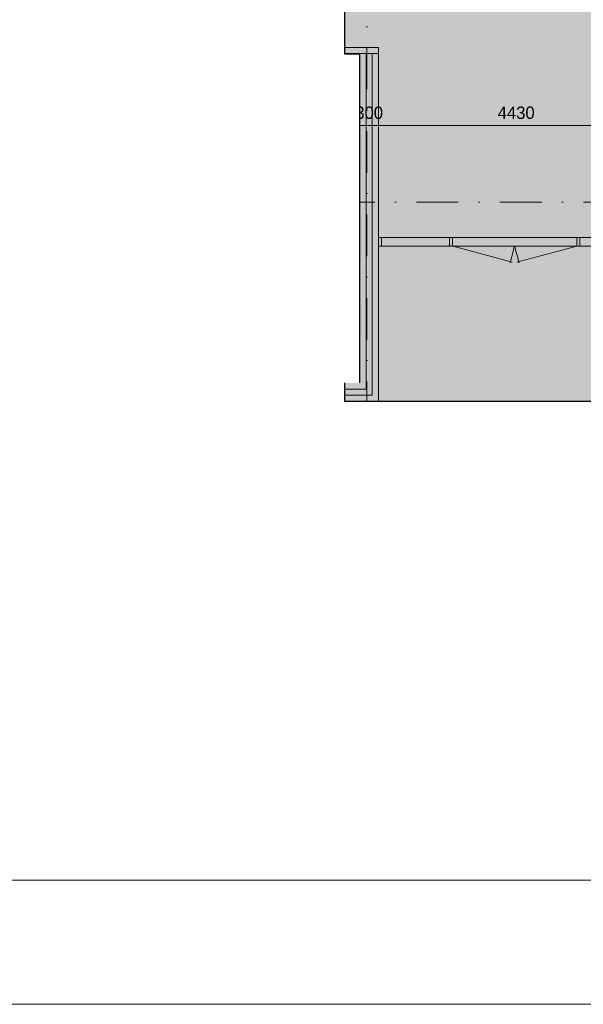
# Model space of a CAD drawing. Header units: millimetres. Extents: x -12328 to 85769, y 0 to 59371.
# Tile 6 of 18: x 25668 to 34735, y 0 to 15845. Entities that reach past the tile are written whole.
import ezdxf
from ezdxf.xclip import XClip

# ---------------------------------------------------------------- set-up
doc = ezdxf.new("R2010")
doc.units = ezdxf.units.MM
doc.header["$PDMODE"] = 3
doc.header["$PDSIZE"] = 1
doc.linetypes.add('DGN4', pattern=[1343.35376, 671.67688, -335.83844, 0, -335.83844])
for name, color, linetype in [('1', 7, 'Continuous'), ('16', 7, 'Continuous'), ('32', 7, 'Continuous'), ('33', 7, 'Continuous'), ('56', 7, 'Continuous'), ('58', 7, 'Continuous'), ('62', 7, 'Continuous')]:
    doc.layers.add(name, color=color, linetype=linetype)
doc.styles.add('dgn003', font='dgn003.shx')
doc.styles.get("Standard").update_dxf_attribs({"font": 'arial.ttf'})
doc.dimstyles.get("Standard").update_dxf_attribs({"dimtxt": 0.18, "dimasz": 0.18, "dimexe": 0.18, "dimexo": 0.0625, "dimgap": 0.09, "dimtad": 0, "dimtih": 1, "dimtoh": 1, "dimdec": 4, "dimzin": 0, "dimdsep": 46, "dimtxsty": 'Standard', "dimcen": 0.09, "dimadec": 0, "dimazin": 0, "dimtfac": 1, "dimtdec": 4, "dimtofl": 0, "dimtmove": 0, "dimatfit": 3, "dimfxl": 1, "dimtolj": 1, "dimtzin": 0, "dimarcsym": 0})

# ---------------------------------------------------------------- blocks, each defined once
blk = doc.blocks.new('A1')
at = {"layer": '1', "color": 5, "linetype": 'Continuous', "lineweight": 0, "flags": 128}
blk.add_lwpolyline([(1000, 1000), (83100, 1000), (83100, 58400), (1000, 58400), (1000, 1000)], dxfattribs=at)
blk = doc.blocks.new('_DotSmall')
at = {"color": 0, "linetype": 'ByBlock', "const_width": 0.5}
blk.add_lwpolyline([(-0.0625, 0, 1), (0.0625, 0, 1)], format="xyb", close=True, dxfattribs=at)
blk = doc.blocks.new('*D11083')
at = {"layer": '58', "color": 3, "linetype": 'Continuous', "lineweight": 0, "transparency": 16777216}
blk.add_line((38035, 2684), (36725, 2684), dxfattribs=at)
at = {"layer": 'Defpoints', "color": 0, "linetype": 'Continuous', "transparency": 16777216}
for p in [(36725, 5118), (38035, 5118), (36725, 2684)]:
    blk.add_point(p, dxfattribs=at)
at = {"layer": '58', "color": 3, "linetype": 'Continuous', "lineweight": 0, "transparency": 16777216, "xscale": 1080, "yscale": 1080, "zscale": 1080, "rotation": 180}
blk.add_blockref('_DotSmall', (36725, 2684), dxfattribs=at)
at = {"layer": '58', "color": 3, "linetype": 'Continuous', "lineweight": 0, "transparency": 16777216, "xscale": 1080, "yscale": 1080, "zscale": 1080}
blk.add_blockref('_DotSmall', (38035, 2684), dxfattribs=at)
at = {"layer": '58', "color": 3, "linetype": 'Continuous', "lineweight": 0, "transparency": 16777216, "insert": (37380, 2887), "char_height": 200, "attachment_point": 5, "style": 'dgn003'}
blk.add_mtext('\\A1;1310', dxfattribs=at)
blk = doc.blocks.new('*D11248')
at = {"layer": '58', "color": 3, "linetype": 'Continuous', "lineweight": 0, "transparency": 16777216}
blk.add_line((42465, 9129), (38035, 9129), dxfattribs=at)
at = {"layer": 'Defpoints', "color": 0, "linetype": 'Continuous', "transparency": 16777216}
for p in [(38035, 9129), (38035, 8087), (42465, 8087)]:
    blk.add_point(p, dxfattribs=at)
at = {"layer": '58', "color": 3, "linetype": 'Continuous', "lineweight": 0, "transparency": 16777216, "xscale": 1080, "yscale": 1080, "zscale": 1080, "rotation": 180}
blk.add_blockref('_DotSmall', (38035, 9129), dxfattribs=at)
at = {"layer": '58', "color": 3, "linetype": 'Continuous', "lineweight": 0, "transparency": 16777216, "xscale": 1080, "yscale": 1080, "zscale": 1080}
blk.add_blockref('_DotSmall', (42465, 9129), dxfattribs=at)
at = {"layer": '58', "color": 3, "linetype": 'Continuous', "lineweight": 0, "transparency": 16777216, "insert": (40250, 9331), "char_height": 200, "attachment_point": 5, "style": 'dgn003'}
blk.add_mtext('\\A1;4430', dxfattribs=at)
blk = doc.blocks.new('*D11250')
at = {"layer": '58', "color": 3, "linetype": 'Continuous', "lineweight": 0, "transparency": 16777216}
for p, q in [((37735, 9129), (36655, 9129)), ((38035, 9129), (37735, 9129)), ((38035, 9129), (39115, 9129))]:
    blk.add_line(p, q, dxfattribs=at)
at = {"layer": 'Defpoints', "color": 0, "linetype": 'Continuous', "transparency": 16777216}
for p in [(37735, 9934), (38035, 9934), (37735, 9129)]:
    blk.add_point(p, dxfattribs=at)
at = {"layer": '58', "color": 3, "linetype": 'Continuous', "lineweight": 0, "transparency": 16777216, "xscale": 1080, "yscale": 1080, "zscale": 1080}
blk.add_blockref('_DotSmall', (37735, 9129), dxfattribs=at)
at = {"layer": '58', "color": 3, "linetype": 'Continuous', "lineweight": 0, "transparency": 16777216, "xscale": 1080, "yscale": 1080, "zscale": 1080, "rotation": 180}
blk.add_blockref('_DotSmall', (38035, 9129), dxfattribs=at)
at = {"layer": '58', "color": 3, "linetype": 'Continuous', "lineweight": 0, "transparency": 16777216, "insert": (37885, 9331), "char_height": 200, "attachment_point": 5, "style": 'dgn003'}
blk.add_mtext('\\A1;300', dxfattribs=at)
blk = doc.blocks.new('A3')
at = {"layer": '1', "color": 1, "linetype": 'Continuous', "lineweight": 0}
blk.add_line((0, 0), (83959.61, 0), dxfattribs=at)
at = {"layer": '1', "color": 5, "linetype": 'Continuous', "lineweight": 0, "flags": 128}
blk.add_lwpolyline([(1999.05, 1999.03), (81960.57, 1999.03), (81960.57, 57372.39), (1999.05, 57372.39), (1999.05, 1999.03)], dxfattribs=at)
blk = doc.blocks.new('AnonymousCell54')
at = {"color": 1, "linetype": 'Continuous', "lineweight": 0}
blk.add_blockref('A3', (-41980, -29686), dxfattribs=at)
blk = doc.blocks.new('50E03_329_B01 - Default')
at = {"layer": '62'}
for color, points in [(7, [(38034.76, 10384.49), (38034.76, 10284.49), (35464.76, 10284.49), (35464.76, 9934.49), (35364.76, 9934.49), (35364.76, 10384.49)]), (9, [(36724.76, 4984.49), (36724.76, 4884.49), (37834.76, 4884.49), (37834.76, 10284.49), (37734.76, 10284.49), (37734.76, 4984.49)]), (7, [(37934.76, 10284.49), (38034.76, 10284.49), (38034.76, 4684.49), (36724.76, 4684.49), (36724.76, 4784.49), (37934.76, 4784.49)]), (9, [(37734.76, 8564.49), (35449.76, 8564.49), (35449.76, 8484.49), (37734.76, 8484.49)])]:
    blk.add_hatch(color=color, dxfattribs=at).paths.add_polyline_path(points)
at = {"layer": '16', "color": 92, "linetype": 'Continuous', "lineweight": 0, "true_color": 0x00e100}
for p, q in [((37734.76, 4984.49), (37734.76, 10284.49)), ((37734.76, 4984.49), (37734.76, 10284.49)), ((37934.76, 4784.49), (37934.76, 10284.49)), ((36724.76, 4984.49), (37734.76, 4984.49)), ((36724.76, 4884.49), (37644.76, 4884.49)), ((36724.76, 4784.49), (37744.76, 4784.49))]:
    blk.add_line(p, q, dxfattribs=at)
at = {"layer": '16', "color": 92, "linetype": 'Continuous', "lineweight": 0, "true_color": 0x00e100, "flags": 128}
blk.add_lwpolyline([(35449.76, 8564.49), (37734.76, 8564.49), (37734.76, 8484.49), (35449.76, 8484.49), (35449.76, 8564.49)], dxfattribs=at)
at = {"layer": '32', "color": 3, "linetype": 'Continuous', "lineweight": 0}
for p, q in [((38034.76, 7323.49), (42414.76, 7323.49)), ((38034.76, 7184.49), (42414.76, 7184.49))]:
    blk.add_line(p, q, dxfattribs=at)
at = {"layer": '32', "color": 3, "linetype": 'Continuous', "lineweight": 0, "flags": 128}
for points in [[(38084.76, 7184.49), (38034.76, 7184.49), (38034.76, 7323.49), (38084.76, 7323.49), (38084.76, 7184.49)], [(39224.76, 7184.49), (39174.76, 7184.49), (39174.76, 7323.49), (39224.76, 7323.49), (39224.76, 7184.49)], [(41274.76, 7184.49), (41224.76, 7184.49), (41224.76, 7323.49), (41274.76, 7323.49), (41274.76, 7184.49)]]:
    blk.add_lwpolyline(points, dxfattribs=at)
at = {"layer": '33', "color": 1, "linetype": 'Continuous', "lineweight": 0}
for p, q in [((39234.14, 7184.49), (40186.14, 6929.4)), ((40224.76, 7184.49), (40152.39, 6914.39)), ((40224.76, 7184.49), (40295.84, 6919.2)), ((41224.76, 7184.49), (40261.14, 6926.29))]:
    blk.add_line(p, q, dxfattribs=at)
at = {"layer": '56', "color": 3, "linetype": 'DGN4', "lineweight": 0}
for p, q in [((33049.76, 55989.76), (33049.76, 547.85)), ((37849.76, 55989.76), (37849.76, 547.85)), ((52180.43, 7892.77), (-3616.95, 7892.77))]:
    blk.add_line(p, q, dxfattribs=at)
at = {"layer": '62', "color": 7, "linetype": 'Continuous', "lineweight": 0, "flags": 128}
for points in [[(38034.76, 10384.49), (38034.76, 10284.49), (35464.76, 10284.49), (35464.76, 9934.49), (35364.76, 9934.49), (35364.76, 10384.49), (38034.76, 10384.49)], [(37934.76, 10284.49), (38034.76, 10284.49), (38034.76, 4684.49), (36724.76, 4684.49), (36724.76, 4784.49), (37934.76, 4784.49), (37934.76, 10284.49)]]:
    blk.add_lwpolyline(points, dxfattribs=at)
at = {"layer": '62', "color": 9, "linetype": 'Continuous', "lineweight": 0, "flags": 128}
for points in [[(36724.76, 4984.49), (36724.76, 4884.49), (37834.76, 4884.49), (37834.76, 10284.49), (37734.76, 10284.49), (37734.76, 4984.49), (36724.76, 4984.49)], [(37734.76, 8564.49), (35449.76, 8564.49), (35449.76, 8484.49), (37734.76, 8484.49), (37734.76, 8564.49)]]:
    blk.add_lwpolyline(points, dxfattribs=at)
at = {"color": 7, "linetype": 'Continuous', "lineweight": 0}
blk.add_blockref('A1', (-8492.96, -3060.21), dxfattribs=at)
at = {"layer": '58', "color": 3, "linetype": 'Continuous', "lineweight": 0}
for base, p1, p2, picture, middle in [((37734.76, 9128.53), (38034.76, 9934.49), (37734.76, 9934.49), '*D11250', (37884.76, 9330.71)), ((38034.76, 9128.53), (42464.76, 8087.21), (38034.76, 8087.21), '*D11248', (40249.76, 9330.71)), ((36724.76, 2684.49), (38034.76, 5117.96), (36724.76, 5117.96), '*D11083', (37379.76, 2886.67))]:
    dim = blk.add_linear_dim(base=base, p1=p1, p2=p2, dimstyle='Standard', override={"dimscale": 1, "dimtxt": 200, "dimasz": 1080, "dimexe": 0, "dimexo": 0, "dimgap": 100, "dimtad": 1, "dimjust": 0, "dimtih": 0, "dimtoh": 0, "dimdec": 0, "dimlfac": 1, "dimzin": 11, "dimdsep": 46, "dimlunit": 2, "dimpost": '<>', "dimtxsty": 'dgn003', "dimblk1": 'DotSmall', "dimblk2": 'DotSmall', "dimsah": 1, "dimcen": 0, "dimse1": 1, "dimse2": 1, "dimclrd": 3, "dimclre": 3, "dimclrt": 3, "dimtol": 0, "dimtix": 1, "dimtofl": 1, "dimatfit": 3, "dimfrac": 1, "dimtolj": 1, "dimlwd": 0, "dimlwe": 0}, dxfattribs=at)
    dim.commit()
    dim.dimension.update_dxf_attribs({"geometry": picture, "text_midpoint": middle})

msp = doc.modelspace()

# ---------------------------------------------------------------- block references
at = {"color": 1, "linetype": 'Continuous', "lineweight": 0}
msp.add_blockref('AnonymousCell54', (43788.84, 29685.71), dxfattribs=at)
ref = msp.add_blockref('50E03_329_B01 - Default', (-6594.76, 5015.52))
XClip(ref).set_block_clipping_path([(50064.76, 50684.49), (50064.76, 4684.49), (37495.580003, 4684.49), (37495.580003, 4984.49), (37734.759997, 4984.49), (37734.759997, 10273.89), (37495.580003, 10273.89), (37495.580003, 13515.95), (37734.759997, 13515.95), (37734.759997, 17384.49), (37495.58, 17384.49), (37495.58, 18264.45), (12958.96, 18264.45), (12958.96, 37460.19), (10014.56, 37460.19), (10014.56, 50684.49)])

doc.saveas('drawing.dxf')
